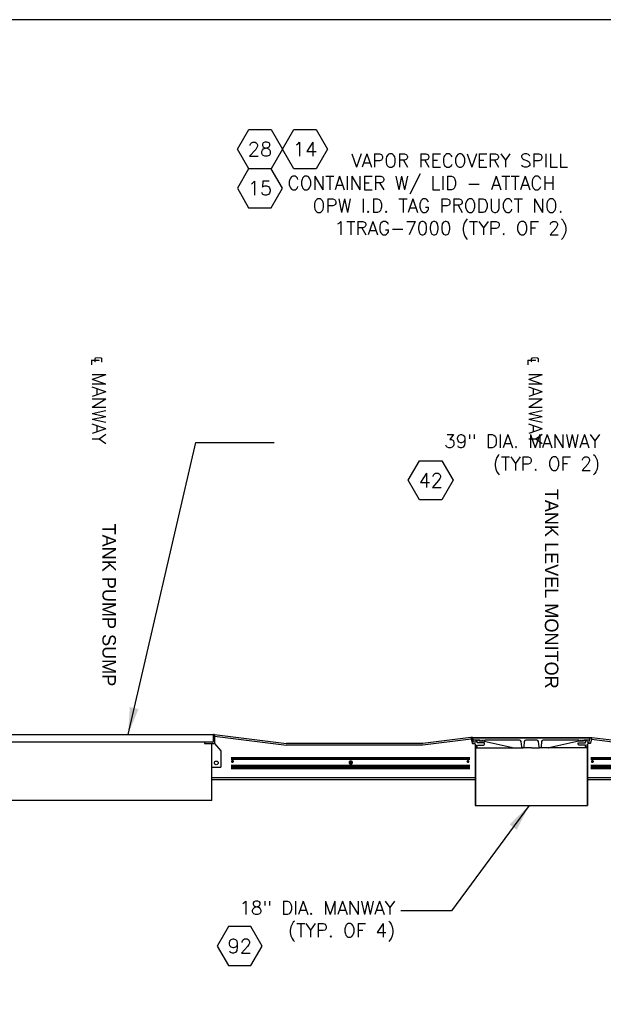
# Model space of a CAD drawing. Extents: x 1529 to 4201, y -422 to 622.
# Tile 2 of 256: x 1807 to 1904, y 83 to 246. Entities that reach past the tile are written whole.
import ezdxf
from ezdxf.enums import TextEntityAlignment as Align

# ---------------------------------------------------------------- set-up
doc = ezdxf.new("R2010")
doc.units = 0
doc.header["$MEASUREMENT"] = 0
doc.linetypes.add('HIDDEN', pattern=[0.375, 0.25, -0.125])
doc.linetypes.add('TANK-SLAB$0$DASHED', pattern=[0.75, 0.5, -0.25])
doc.layers.get('0').update_dxf_attribs({"linetype": 'CONTINUOUS'})
for name, color, linetype in [('FREEZE-OUTLINE-TITLES', 60, 'CONTINUOUS'), ('REBAR', 4, 'TANK-SLAB$0$DASHED'), ('TANK-MANHOLE', 2, 'CONTINUOUS'), ('TANK-SLAB', 6, 'CONTINUOUS'), ('TEXT', 3, 'CONTINUOUS')]:
    doc.layers.add(name, color=color, linetype=linetype)
doc.styles.add('SIMPFRAC', font='simpfrac')
doc.styles.add('SIMPLEX', font='simplex')
doc.styles.add('TANK-SLAB$0$SIMPLEX', font='simplex')
doc.dimstyles.new('DIM48', dxfattribs={"dimscale": 48, "dimtxt": 0.09375, "dimasz": 0.09375, "dimexe": 0.0625, "dimexo": 0.0625, "dimgap": 0.0625, "dimtad": 1, "dimdec": 4, "dimzin": 3, "dimdsep": 46, "dimlunit": 4, "dimtxsty": 'SIMPLEX', "dimcen": 0, "dimclrd": 3, "dimclre": 3, "dimclrt": 3, "dimadec": 0, "dimazin": 0, "dimtfac": 1, "dimtdec": 4, "dimtofl": 0, "dimtmove": 2, "dimatfit": 3, "dimfxl": 1, "dimfrac": 2, "dimtolj": 1, "dimtzin": 3, "dimarcsym": 0})

# ---------------------------------------------------------------- blocks, each defined once
blk = doc.blocks.new('TANK-SLAB$0$HEX')
at = {"color": 3}
blk.add_lwpolyline([(-0.0577, 0.1), (-0.1155, 0), (-0.0577, -0.1), (0.0577, -0.1), (0.1155, 0), (0.0577, 0.1)], close=True, dxfattribs=at)
at = {"color": 3, "style": 'TANK-SLAB$0$SIMPLEX'}
blk.add_attdef('D#', text='', height=0.08, dxfattribs=at).set_placement((0, 0), align=Align.MIDDLE)

msp = doc.modelspace()

# ---------------------------------------------------------------- linework, layer by layer
at = {"layer": 'FREEZE-OUTLINE-TITLES', "color": 60, "linetype": 'Continuous'}
msp.add_lwpolyline([(2645.83978, 246.45085), (1529.83978, 246.45085), (1529.83978, -81.23998), (2645.83978, -81.23998)], close=True, dxfattribs=at)
at = {"layer": 'REBAR', "linetype": 'HIDDEN', "const_width": 0.5}
for points in [[(1841.74327, 123.51512), (1881.54103, 123.51512)], [(1901.61904, 123.51512), (1956.48075, 123.51512)]]:
    msp.add_lwpolyline(points, dxfattribs=at)
at = {"layer": 'REBAR'}
for points, const_width in [([(1842.12544, 123.01512, -1), (1841.87544, 123.01512, -1)], 0.25), ([(1861.87542, 122.83954, -1), (1861.50042, 122.83954, -1)], 0.375), ([(1881.32429, 123.01512, -1), (1881.07429, 123.01512, -1)], 0.25), ([(1902.03093, 123.01512, -1), (1901.78093, 123.01512, -1)], 0.25)]:
    msp.add_lwpolyline(points, format="xyb", close=True, dxfattribs=dict(at, const_width=const_width))
at = {"layer": 'REBAR', "const_width": 0.75}
for points in [[(1841.74327, 122.08062), (1881.54103, 122.08062)], [(1901.61904, 122.08062), (1956.48075, 122.08062)]]:
    msp.add_lwpolyline(points, dxfattribs=at)
at = {"layer": 'TANK-MANHOLE', "color": 1, "linetype": 'Continuous'}
for p, q in [((1799.49704, 127.52249), (1838.99704, 127.52249)), ((1837.45017, 126.20999), (1801.04392, 126.20999)), ((1838.68454, 126.20999), (1837.45017, 126.20999)), ((1838.80954, 126.33499), (1838.7925, 126.33499)), ((1838.80954, 127.39749), (1838.80954, 126.33499)), ((1838.99704, 127.52249), (1838.99704, 126.02249)), ((1881.87851, 127.02252), (1901.62625, 127.02252)), ((1881.98675, 126.92959), (1891.74683, 126.92959)), ((1883.16293, 126.55232), (1882.92438, 126.55232)), ((1883.25864, 126.55232), (1883.35434, 126.55232)), ((1883.45005, 126.55232), (1883.54575, 126.55232)), ((1883.64007, 126.55232), (1883.73577, 126.55232)), ((1883.83148, 126.55232), (1884.07004, 126.55232)), ((1883.86981, 126.40266), (1888.85691, 125.29869)), ((1899.62385, 126.40266), (1894.64123, 125.29985)), ((1899.66218, 126.55232), (1899.42362, 126.55232)), ((1899.75789, 126.55232), (1899.85359, 126.55232)), ((1899.9493, 126.55232), (1900.045, 126.55232)), ((1900.13932, 126.55232), (1900.23502, 126.55232)), ((1900.33073, 126.55232), (1900.56929, 126.55232)), ((1837.32517, 126.08499), (1837.32517, 126.02249)), ((1837.32517, 126.02249), (1838.99704, 126.02249)), ((1838.55954, 122.02249), (1838.55954, 126.02249)), ((1838.88909, 126.02249), (1838.96863, 126.02249)), ((1838.99704, 126.02249), (1840.05954, 124.77249)), ((1840.05954, 124.77249), (1840.05954, 122.04805)), ((1882.40146, 125.7645), (1882.40146, 115.71141)), ((1882.44862, 125.7645), (1882.40146, 125.7645)), ((1882.44862, 125.7645), (1882.44862, 115.71141)), ((1882.63032, 125.29569), (1888.86147, 125.29569)), ((1888.88043, 125.29569), (1890.40143, 125.29569)), ((1891.74683, 125.29569), (1890.40143, 125.29569)), ((1891.74683, 125.29569), (1893.09223, 125.29569)), ((1894.59269, 125.29569), (1893.09223, 125.29569)), ((1900.86334, 125.29569), (1894.61267, 125.29569)), ((1901.04365, 125.79779), (1901.04365, 115.71141)), ((1901.04365, 125.7645), (1901.0922, 125.7645)), ((1901.0922, 125.7645), (1901.0922, 115.71141)), ((1838.55954, 116.52249), (1838.55954, 122.02249)), ((1839.05954, 122.02249), (1838.55954, 122.02249)), ((1839.05954, 122.04805), (1840.05954, 122.04805)), ((1839.05954, 122.02249), (1839.05954, 122.04805)), ((1838.55954, 116.52249), (1799.93454, 116.52249)), ((1882.40146, 115.71141), (1901.0922, 115.71141))]:
    msp.add_line(p, q, dxfattribs=at)
for points in [[(1882.58457, 126.55232, 0.39953151), (1882.52215, 126.49297), (1882.516, 126.37101, -0.39953151), (1882.37555, 126.23747), (1882.19728, 126.23747, -0.348582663), (1882.10598, 126.30993), (1881.95665, 126.95019, 0.350174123), (1881.86603, 127.02252), (1881.68294, 127.02252), (1881.9007, 126.08351, 0.3489397), (1882.02255, 125.98642), (1882.30298, 125.98642, -0.398052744), (1882.39729, 125.89787), (1882.40285, 125.79779), (1882.45573, 125.79779, -0.38836603), (1882.51798, 125.74085), (1882.55264, 125.35263, 0.38836603), (1882.61489, 125.29569), (1882.64417, 125.29569, 0.398894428), (1882.70658, 125.3549), (1882.72052, 125.61972, -0.398894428), (1882.84535, 125.73815), (1883.77323, 125.73815, 0.398050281), (1883.96044, 125.91524), (1883.97156, 126.11541), (1882.74544, 126.11541), (1882.72601, 126.49304, 0.399230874), (1882.66359, 126.55232)], [(1900.9077, 126.55232, -0.39953151), (1900.97012, 126.49297), (1900.97627, 126.37101, 0.39953151), (1901.11672, 126.23747), (1901.29499, 126.23747, 0.348582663), (1901.38629, 126.30993), (1901.53563, 126.95019, -0.350174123), (1901.62625, 127.02252), (1901.80933, 127.02252), (1901.59157, 126.08351, -0.3489397), (1901.46972, 125.98642), (1901.18929, 125.98642, 0.398052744), (1901.09498, 125.89787), (1901.08942, 125.79779), (1901.03655, 125.79779, 0.38836603), (1900.97429, 125.74085), (1900.93963, 125.35263, -0.38836603), (1900.87738, 125.29569), (1900.8481, 125.29569, -0.398894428), (1900.78569, 125.3549), (1900.77175, 125.61972, 0.398894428), (1900.64692, 125.73815), (1899.71904, 125.73815, -0.398050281), (1899.53183, 125.91524), (1899.52071, 126.11541), (1900.74683, 126.11541), (1900.76627, 126.49304, -0.399230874), (1900.82868, 126.55232)]]:
    msp.add_lwpolyline(points, format="xyb", close=True, dxfattribs=at)
msp.add_lwpolyline([(1891.74683, 126.92959), (1901.50553, 126.92959), (1901.49998, 126.86579), (1901.40806, 126.61393, -0.315056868), (1901.31999, 126.55232), (1900.56929, 126.55232, 0.20068244), (1900.50254, 126.52441), (1900.403, 126.4235, -0.20068244), (1900.33626, 126.39559), (1899.99645, 126.39559), (1899.65665, 126.39559, -0.200679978), (1899.58991, 126.4235), (1899.49036, 126.52441, 0.200679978), (1899.42362, 126.55232), (1893.70355, 126.55232, 0.383818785), (1893.45492, 126.32849), (1893.36093, 125.43558, -0.383818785), (1893.20554, 125.29569), (1893.17728, 125.29569, -0.383818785), (1893.02188, 125.43558), (1892.92789, 126.32849, 0.383818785), (1892.67752, 126.55232), (1890.81476, 126.55232, 0.383366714), (1890.56582, 126.32889), (1890.47034, 125.43534, -0.383366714), (1890.31497, 125.29569), (1890.28815, 125.29569, -0.383366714), (1890.13278, 125.43534), (1890.0373, 126.32889, 0.383366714), (1889.78871, 126.55232), (1884.07004, 126.55232, 0.200679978), (1884.0033, 126.52441), (1883.90375, 126.4235, -0.200679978), (1883.83701, 126.39559), (1883.49721, 126.39559), (1883.1574, 126.39559, -0.20068244), (1883.09066, 126.4235), (1882.99112, 126.52441, 0.20068244), (1882.92438, 126.55232), (1882.17228, 126.55232, -0.315058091), (1882.08421, 126.61393), (1881.99229, 126.86579), (1881.98675, 126.92959), (1891.74683, 126.92959)], format="xyb", dxfattribs=at)
msp.add_circle((1839.30954, 122.77249), 0.3125, dxfattribs=at)
for centre, radius, start, end in [((1837.45017, 126.08499), 0.125, 90, 180), ((1838.68454, 126.33499), 0.125, 270, 0), ((1838.93454, 127.39749), 0.125, 90, 180), ((1888.88043, 125.38944), 0.09375, 255.4691848, 270), ((1894.59269, 125.54674), 0.25105, 270, 280.8735204)]:
    msp.add_arc(centre, radius, start, end, dxfattribs=at)
at = {"layer": 'TANK-SLAB', "color": 2, "linetype": 'Continuous'}
for p, q in [((1838.99704, 127.52249), (1850.99676, 126.02252)), ((1838.99704, 127.20755), (1850.9773, 125.71002)), ((1881.68294, 127.02252), (1873.68294, 126.02252)), ((1881.75392, 126.71646), (1873.7024, 125.71002)), ((1901.73835, 126.71646), (1909.78987, 125.71002)), ((1901.80933, 127.02252), (1909.80933, 126.02252)), ((1873.7024, 125.71002), (1850.9773, 125.71002)), ((1873.68294, 126.02252), (1850.99676, 126.02252)), ((1838.55954, 120.33499), (1882.40146, 120.33499)), ((1838.55954, 120.02249), (1882.40146, 120.02249)), ((1901.0922, 120.33499), (1957.89426, 120.33499)), ((1901.0922, 120.02249), (1957.89426, 120.02249))]:
    msp.add_line(p, q, dxfattribs=at)

# ---------------------------------------------------------------- block references
at = {"layer": 'TEXT'}
ref = msp.add_blockref('TANK-SLAB$0$HEX', (1846.57831, 224.90522), dxfattribs=dict(at, xscale=-32.48674340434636, yscale=32.48674340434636, zscale=32.48674340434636))
ref.add_attrib('D#', '28', dxfattribs={"layer": '0', "height": 2.3625, "style": 'TANK-SLAB$0$SIMPLEX'}).set_placement((1846.57831, 224.90522), align=Align.MIDDLE)
ref = msp.add_blockref('TANK-SLAB$0$HEX', (1854.0808, 224.90522), dxfattribs=dict(at, xscale=-32.48674340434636, yscale=32.48674340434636, zscale=32.48674340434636))
ref.add_attrib('D#', '14', dxfattribs={"layer": '0', "height": 2.3625, "style": 'TANK-SLAB$0$SIMPLEX'}).set_placement((1854.0808, 224.90522), align=Align.MIDDLE)
ref = msp.add_blockref('TANK-SLAB$0$HEX', (1846.56541, 218.40787), dxfattribs=dict(at, xscale=32.48674340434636, yscale=32.48674340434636, zscale=32.48674340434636))
ref.add_attrib('D#', '15', dxfattribs={"layer": '0', "height": 2.3625, "style": 'TANK-SLAB$0$SIMPLEX'}).set_placement((1846.56541, 218.40787), align=Align.MIDDLE)
ref = msp.add_blockref('TANK-SLAB$0$HEX', (1874.99455, 169.80435), dxfattribs=dict(at, xscale=-32.48674340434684, yscale=32.48674340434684, zscale=32.48674340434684))
ref.add_attrib('D#', '42', dxfattribs={"layer": '0', "height": 2.3625, "style": 'TANK-SLAB$0$SIMPLEX'}).set_placement((1874.99455, 169.80435), align=Align.MIDDLE)
ref = msp.add_blockref('TANK-SLAB$0$HEX', (1843.20526, 92.29773), dxfattribs=dict(at, xscale=32.48674340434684, yscale=32.48674340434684, zscale=32.48674340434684))
ref.add_attrib('D#', '92', dxfattribs={"layer": '0', "height": 2.3625, "style": 'TANK-SLAB$0$SIMPLEX'}).set_placement((1843.20526, 92.29773), align=Align.MIDDLE)

# ---------------------------------------------------------------- texts
at = {"layer": 'TEXT', "linetype": 'Continuous', "style": 'SIMPFRAC'}
for s, p in [('TANK LEVEL MONITOR', (1893.99146, 168.39132)), ('TANK PUMP SUMP', (1820.35175, 162.60552))]:
    msp.add_text(s, height=2.25, rotation=270, dxfattribs=at).set_placement(p)
at = {"layer": 'TEXT', "char_height": 2.25, "style": 'SIMPLEX'}
for s, insert, width, attachment_point in [('\\pi11.70008;VAPOR RECOVERY SPILL \\P\\pi1.09294;CONTAINER W/ LID - ATTACH \\P\\pi5.27151;OPW I.D. TAG PRODUCT NO. \\P\\pi8.91437;1TRAG-7000 (TYP. OF 2)', (1850.06828, 224.14152), 52.9500821, 1), ('39" DIA. MANWAY\\P(TYP. OF 2)', (1903.16534, 177.44481), 53.2517101, 3), ('18" DIA. MANWAY\\P(TYP. OF 4)', (1869.07775, 99.79027), 53.8771439, 3)]:
    msp.add_mtext(s, dxfattribs=dict(at, insert=insert, width=width, attachment_point=attachment_point))
at = {"layer": 'TEXT', "char_height": 2.25, "width": 19.5190601, "attachment_point": 3, "rotation": 270, "style": 'SIMPLEX'}
for insert in [(1820.90874, 175.76166), (1893.553, 175.76175)]:
    msp.add_mtext('℄ MANWAY', dxfattribs=dict(at, insert=insert))

# ---------------------------------------------------------------- leaders
at = {"layer": 'TEXT'}
for points in [[(1824.62268, 127.52249), (1835.88161, 176.07008), (1848.94291, 176.07008)], [(1891.38922, 115.71141), (1878.46752, 98.16399), (1870.00179, 98.16399)]]:
    msp.add_leader(points, dimstyle='DIM48', override={"dimgap": 0.0625, "dimtad": 0}, dxfattribs=at)

doc.saveas('drawing.dxf')
